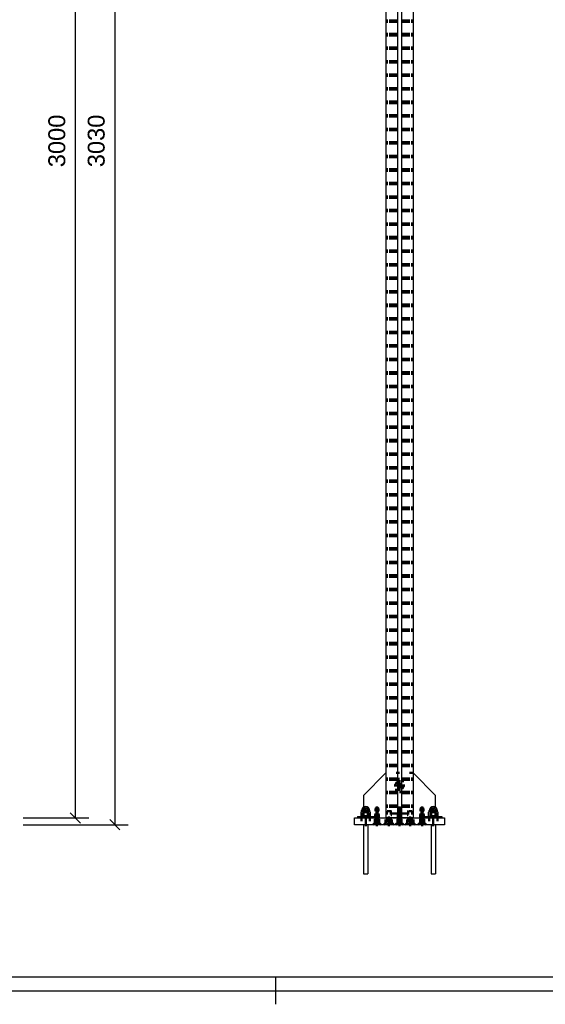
# Model space of a CAD drawing. Header units: millimetres. Extents: x -30 to 390, y -840 to -543.
# Tile 2 of 12: x 57 to 135, y -837 to -692. Entities that reach past the tile are written whole.
import ezdxf

# ---------------------------------------------------------------- set-up
doc = ezdxf.new("R2010")
doc.units = ezdxf.units.MM
doc.linetypes.add('DOT', pattern=[2, 0.5, -1.5])
doc.linetypes.add('STRICHPUNKT2', pattern=[18.5, 10, -4, 0.5, -4])
doc.layers.get('0').update_dxf_attribs({"linetype": 'CONTINUOUS'})
doc.layers.add('DIM49', color=4, linetype='CONTINUOUS')
doc.layers.add('TXT_DIM49', color=2, linetype='CONTINUOUS')
doc.layers.add('LE_ALL', color=7, linetype='CONTINUOUS', lineweight=50)
doc.styles.add('ARIAL', font='arial.ttf')

# ---------------------------------------------------------------- blocks, each defined once
blk = doc.blocks.new('DINA3_00002', base_point=(383, -833.08))
for p, q in [((383, -833.08), (-23, -833.08)), ((95, -837.08), (95, -833.08)), ((-25, -835.08), (385, -835.08))]:
    blk.add_line(p, q)
blk = doc.blocks.new('_ZBL0004_00001')
blk.add_blockref('DINA3_00002', (383, -833.08))
blk = doc.blocks.new('_D7', base_point=(63.84, -713.38))
at = {"layer": 'DIM49', "color": 1}
for p, q in [((65.34, -809.54), (65.34, -609.54)), ((64.59, -808.79), (66.09, -810.29)), ((57.61, -809.54), (67.34, -809.54))]:
    blk.add_line(p, q, dxfattribs=at)
at = {"layer": 'TXT_DIM49', "style": 'ARIAL'}
blk.add_text('3000', height=2.5, rotation=90.0002, dxfattribs=at).set_placement((63.84, -713.38))
blk = doc.blocks.new('Brede Strip 15x200_00298', base_point=(45.49, -810.25))
blk.add_blockref('_D7', (63.84, -713.38))
blk = doc.blocks.new('Brede Strip 15x200_00297')
blk.add_blockref('Brede Strip 15x200_00298', (45.49, -810.25))
blk = doc.blocks.new('Voetplaat + montage_00296')
blk.add_blockref('Brede Strip 15x200_00297', (0, 0))
blk = doc.blocks.new('_D3', base_point=(69.67, -713.38))
at = {"layer": 'DIM49', "color": 1}
for p, q in [((71.17, -608.54), (71.17, -810.54)), ((70.42, -809.79), (71.92, -811.29)), ((57.61, -810.54), (73.17, -810.54))]:
    blk.add_line(p, q, dxfattribs=at)
at = {"layer": 'TXT_DIM49', "style": 'ARIAL'}
blk.add_text('3030', height=2.5, rotation=90.0002, dxfattribs=at).set_placement((69.67, -713.38))
blk = doc.blocks.new('Brede Strip 15x200_00331', base_point=(44.56, -608.83))
blk.add_blockref('_D3', (69.67, -713.38))
blk = doc.blocks.new('Brede Strip 15x200_00330')
blk.add_blockref('Brede Strip 15x200_00331', (44.56, -608.83))
blk = doc.blocks.new('Voetplaat + montage_00329')
blk.add_blockref('Brede Strip 15x200_00330', (0, 0))
blk = doc.blocks.new('Eind koker - ihw op maat maken_00291')
for name in ['Voetplaat + montage_00329', 'Voetplaat + montage_00296']:
    blk.add_blockref(name, (0, 0))
blk = doc.blocks.new('_A3D0012_00290')
blk.add_blockref('Eind koker - ihw op maat maken_00291', (0, 0))
blk = doc.blocks.new('_ANS0012_00289')
blk.add_blockref('_A3D0012_00290', (0, 0))
blk = doc.blocks.new('Profiel 60x60_00440', base_point=(111.41, -609.54))
for p, q in [((111.27, -616.21), (111.27, -809.54)), ((112.99, -616.21), (112.99, -809.54)), ((113.56, -616.21), (113.56, -809.54)), ((115.27, -616.21), (115.27, -809.54)), ((112.99, -809.54), (111.27, -809.54)), ((113.56, -809.54), (112.99, -809.54)), ((115.27, -809.54), (113.56, -809.54))]:
    blk.add_line(p, q)
at = {"layer": 'LE_ALL', "color": 3, "linetype": 'DOT'}
for p, q in [((111.41, -609.54), (111.41, -809.54)), ((111.41, -609.54), (111.41, -809.54)), ((111.87, -609.54), (111.87, -809.54)), ((111.95, -609.54), (111.95, -809.54)), ((111.97, -609.54), (111.97, -809.54)), ((112.01, -609.54), (112.01, -809.54)), ((112.06, -609.54), (112.06, -809.54)), ((112.07, -609.54), (112.07, -809.54)), ((112.11, -609.54), (112.11, -809.54)), ((112.12, -609.54), (112.12, -809.54)), ((112.14, -609.54), (112.14, -809.54)), ((112.16, -609.54), (112.16, -809.54)), ((112.2, -609.54), (112.2, -809.54)), ((112.28, -609.54), (112.28, -809.54)), ((112.61, -609.54), (112.61, -809.54)), ((112.74, -609.54), (112.74, -809.54)), ((113.81, -609.54), (113.81, -809.54)), ((113.94, -609.54), (113.94, -809.54)), ((114.27, -609.54), (114.27, -809.54)), ((114.35, -609.54), (114.35, -809.54)), ((114.39, -609.54), (114.39, -809.54)), ((114.41, -609.54), (114.41, -809.54)), ((114.43, -609.54), (114.43, -809.54)), ((114.43, -609.54), (114.43, -809.54)), ((114.47, -609.54), (114.47, -809.54)), ((114.49, -609.54), (114.49, -809.54)), ((114.54, -609.54), (114.54, -809.54)), ((114.57, -609.54), (114.57, -809.54)), ((114.6, -609.54), (114.6, -809.54)), ((114.67, -609.54), (114.67, -809.54)), ((115.14, -609.54), (115.14, -809.54)), ((115.14, -609.54), (115.14, -809.54)), ((112.01, -808.61), (112.14, -808.61)), ((114.41, -808.61), (114.54, -808.61)), ((112.01, -809.14), (112.14, -809.14)), ((114.41, -809.14), (114.54, -809.14))]:
    blk.add_line(p, q, dxfattribs=at)
blk = doc.blocks.new('_00442', base_point=(111.87, -808.88))
at = {"layer": 'LE_ALL', "color": 1, "linetype": 'STRICHPUNKT2'}
blk.add_line((111.87, -808.88), (114.67, -808.88), dxfattribs=at)
blk = doc.blocks.new('_00441')
blk.add_blockref('_00442', (111.87, -808.88))
blk = doc.blocks.new('Profiel 60x60_00439')
for name, p in [('Profiel 60x60_00440', (111.41, -609.54)), ('_00441', (0, 0))]:
    blk.add_blockref(name, p)
blk = doc.blocks.new('Brede Strip 15x200_00445', base_point=(115.32, -810.25))
blk.add_lwpolyline([(106.61, -809.54), (119.94, -809.54), (119.94, -810.54), (106.61, -810.54)], close=True)
at = {"layer": 'LE_ALL', "color": 3, "linetype": 'DOT'}
for p, q in [((107.67, -809.54), (107.67, -810.54)), ((108.87, -809.54), (108.87, -810.54)), ((110.24, -810.24), (109.64, -810.24)), ((110.24, -810.24), (110.24, -809.54)), ((110.55, -810.54), (110.24, -810.24)), ((112.16, -810.25), (111.22, -810.25)), ((112.16, -810.25), (112.16, -809.54)), ((112.45, -810.54), (112.16, -810.25)), ((113.57, -810.24), (112.97, -810.24)), ((113.01, -809.54), (113.01, -810.54)), ((113.54, -809.54), (113.54, -810.54)), ((113.57, -810.24), (113.57, -809.54)), ((113.88, -810.54), (113.57, -810.24)), ((115.32, -810.25), (114.39, -810.25)), ((115.32, -810.25), (115.32, -809.54)), ((115.61, -810.54), (115.32, -810.25)), ((116.91, -810.24), (116.31, -810.24)), ((116.91, -810.24), (116.91, -809.54)), ((117.22, -810.54), (116.91, -810.24)), ((117.67, -809.54), (117.67, -810.54)), ((118.87, -809.54), (118.87, -810.54))]:
    blk.add_line(p, q, dxfattribs=at)
for points in [[(109.33, -810.54), (109.64, -810.24), (109.64, -809.54)], [(110.93, -810.54), (111.22, -810.25), (111.22, -809.54)], [(112.67, -810.54), (112.97, -810.24), (112.97, -809.54)], [(114.1, -810.54), (114.39, -810.25), (114.39, -809.54)], [(116, -810.54), (116.31, -810.24), (116.31, -809.54)]]:
    blk.add_lwpolyline(points, dxfattribs=at)
blk = doc.blocks.new('_00447', base_point=(116.61, -810.74))
at = {"layer": 'LE_ALL', "color": 1, "linetype": 'STRICHPUNKT2'}
for p, q in [((108.27, -809.34), (108.27, -810.74)), ((108.27, -809.34), (108.27, -810.74)), ((109.94, -810.74), (109.94, -809.34)), ((111.69, -810.74), (111.69, -809.34)), ((111.69, -810.74), (111.69, -809.34)), ((113.27, -810.74), (113.27, -809.34)), ((113.27, -809.41), (113.27, -810.68)), ((114.86, -810.74), (114.86, -809.34)), ((114.86, -810.74), (114.86, -809.34)), ((116.61, -810.74), (116.61, -809.34)), ((118.27, -809.34), (118.27, -810.74)), ((118.27, -809.34), (118.27, -810.74))]:
    blk.add_line(p, q, dxfattribs=at)
blk = doc.blocks.new('_00446')
blk.add_blockref('_00447', (116.61, -810.74))
blk = doc.blocks.new('Brede Strip 15x200_00444')
for name, p in [('Brede Strip 15x200_00445', (115.32, -810.25)), ('_00446', (0, 0))]:
    blk.add_blockref(name, p)
blk = doc.blocks.new('Carrosseriering M12 (ISO 7093 _ DIN 9021)_00451', base_point=(107.84, -809.54))
for p, q in [((107.04, -809.32), (109.51, -809.32)), ((107.04, -809.32), (107.04, -809.54)), ((107.04, -809.54), (109.51, -809.54)), ((109.51, -809.32), (109.51, -809.54))]:
    blk.add_line(p, q)
at = {"layer": 'LE_ALL', "color": 3, "linetype": 'DOT'}
for p, q in [((107.84, -809.54), (107.84, -809.32)), ((108.71, -809.54), (108.71, -809.32))]:
    blk.add_line(p, q, dxfattribs=at)
blk = doc.blocks.new('Carrosseriering M12 (ISO 7093 _ DIN 9021)_00450')
blk.add_blockref('Carrosseriering M12 (ISO 7093 _ DIN 9021)_00451', (107.84, -809.54))
blk = doc.blocks.new('Hoge dopmoer (DIN 1587)-M12_00453', base_point=(107.87, -808.62))
for p, q in [((107.58, -808.68), (107.67, -808.66)), ((107.75, -808.66), (107.58, -808.68)), ((107.58, -809.3), (107.58, -808.68)), ((107.67, -808.66), (107.75, -808.66)), ((107.75, -808.66), (108.27, -808.66)), ((107.93, -808.68), (107.75, -808.66)), ((107.93, -809.3), (107.93, -808.68)), ((108.27, -808.66), (108.79, -808.66)), ((108.79, -808.66), (108.62, -808.68)), ((108.79, -808.66), (108.87, -808.66)), ((108.97, -808.68), (108.79, -808.66)), ((108.87, -808.66), (108.87, -808.46)), ((108.97, -808.68), (108.87, -808.66)), ((107.58, -809.3), (107.75, -809.32)), ((107.58, -809.3), (107.67, -809.32)), ((107.75, -809.32), (107.67, -809.32)), ((107.75, -809.32), (107.93, -809.3)), ((108.27, -809.32), (107.75, -809.32))]:
    blk.add_line(p, q)
for points in [[(107.67, -808.66), (107.67, -808.46), (108.87, -808.46)], [(107.93, -809.3), (108.27, -809.32), (108.62, -809.3), (108.62, -808.68), (108.27, -808.66), (107.93, -808.68)], [(108.79, -809.32), (108.97, -809.3), (108.97, -808.68)], [(108.62, -809.3), (108.79, -809.32), (108.27, -809.32)], [(108.97, -809.3), (108.87, -809.32), (108.79, -809.32)]]:
    blk.add_lwpolyline(points)
for start, end in [(90, -180), (0, 90)]:
    blk.add_arc((108.27, -808.46), 0.6, start, end)
at = {"layer": 'LE_ALL', "color": 3, "linetype": 'DOT'}
for p, q in [((107.87, -808.26), (108.68, -808.26)), ((107.87, -808.26), (107.87, -808.62)), ((107.87, -808.62), (108.68, -808.62)), ((107.87, -809.32), (107.87, -808.62)), ((107.93, -808.26), (108.27, -808.06)), ((108.61, -808.26), (108.27, -808.06)), ((108.67, -809.32), (108.67, -808.62)), ((108.68, -808.26), (108.68, -808.62))]:
    blk.add_line(p, q, dxfattribs=at)
blk = doc.blocks.new('GEWINDE_00455', base_point=(107.87, -808.62))
at = {"layer": 'LE_ALL', "color": 3, "linetype": 'DOT'}
for p, q in [((107.87, -808.62), (107.93, -808.68)), ((107.87, -809.32), (107.87, -808.62)), ((107.93, -809.29), (107.93, -808.68)), ((107.93, -808.68), (108.61, -808.68)), ((108.67, -808.62), (108.61, -808.68)), ((108.61, -809.29), (108.61, -808.68)), ((108.67, -809.32), (108.67, -808.62)), ((107.87, -809.32), (107.93, -809.29)), ((108.61, -809.29), (107.93, -809.29)), ((108.67, -809.32), (108.61, -809.29))]:
    blk.add_line(p, q, dxfattribs=at)
blk = doc.blocks.new('GEWINDE_00454')
blk.add_blockref('GEWINDE_00455', (107.87, -808.62))
blk = doc.blocks.new('Hoge dopmoer (DIN 1587)-M12_00452')
for name, p in [('Hoge dopmoer (DIN 1587)-M12_00453', (107.87, -808.62)), ('GEWINDE_00454', (0, 0))]:
    blk.add_blockref(name, p)
blk = doc.blocks.new('Draadstang-M12x140_00457', base_point=(107.93, -817.79))
for p, q in [((107.93, -810.54), (107.93, -817.79)), ((108.61, -810.54), (108.61, -817.79)), ((107.93, -817.79), (108.61, -817.79))]:
    blk.add_line(p, q)
at = {"layer": 'LE_ALL', "color": 3, "linetype": 'DOT'}
for p, q in [((107.93, -808.46), (107.93, -810.54)), ((108.61, -808.46), (108.61, -810.54))]:
    blk.add_line(p, q, dxfattribs=at)
blk = doc.blocks.new('Draadstang-M12x140_00456')
blk.add_blockref('Draadstang-M12x140_00457', (107.93, -817.79))
blk = doc.blocks.new('Montage_00449')
for name in ['Hoge dopmoer (DIN 1587)-M12_00452', 'Draadstang-M12x140_00456', 'Carrosseriering M12 (ISO 7093 _ DIN 9021)_00450']:
    blk.add_blockref(name, (0, 0))
blk = doc.blocks.new('Carrosseriering M12 (ISO 7093 _ DIN 9021)_00460', base_point=(117.84, -809.54))
for p, q in [((117.04, -809.32), (119.51, -809.32)), ((117.04, -809.32), (117.04, -809.54)), ((117.04, -809.54), (119.51, -809.54)), ((119.51, -809.32), (119.51, -809.54))]:
    blk.add_line(p, q)
at = {"layer": 'LE_ALL', "color": 3, "linetype": 'DOT'}
for p, q in [((117.84, -809.54), (117.84, -809.32)), ((118.71, -809.54), (118.71, -809.32))]:
    blk.add_line(p, q, dxfattribs=at)
blk = doc.blocks.new('Carrosseriering M12 (ISO 7093 _ DIN 9021)_00459')
blk.add_blockref('Carrosseriering M12 (ISO 7093 _ DIN 9021)_00460', (117.84, -809.54))
blk = doc.blocks.new('Hoge dopmoer (DIN 1587)-M12_00462', base_point=(117.87, -808.62))
for p, q in [((117.58, -808.68), (117.67, -808.66)), ((117.75, -808.66), (117.58, -808.68)), ((117.58, -809.3), (117.58, -808.68)), ((117.67, -808.66), (117.75, -808.66)), ((117.75, -808.66), (118.27, -808.66)), ((117.93, -808.68), (117.75, -808.66)), ((117.93, -809.3), (117.93, -808.68)), ((118.27, -808.66), (118.79, -808.66)), ((118.79, -808.66), (118.62, -808.68)), ((118.79, -808.66), (118.87, -808.66)), ((118.97, -808.68), (118.79, -808.66)), ((118.87, -808.66), (118.87, -808.46)), ((118.97, -808.68), (118.87, -808.66)), ((117.58, -809.3), (117.75, -809.32)), ((117.58, -809.3), (117.67, -809.32)), ((117.75, -809.32), (117.67, -809.32)), ((117.75, -809.32), (117.93, -809.3)), ((118.27, -809.32), (117.75, -809.32))]:
    blk.add_line(p, q)
for points in [[(117.67, -808.66), (117.67, -808.46), (118.87, -808.46)], [(117.93, -809.3), (118.27, -809.32), (118.62, -809.3), (118.62, -808.68), (118.27, -808.66), (117.93, -808.68)], [(118.79, -809.32), (118.97, -809.3), (118.97, -808.68)], [(118.62, -809.3), (118.79, -809.32), (118.27, -809.32)], [(118.97, -809.3), (118.87, -809.32), (118.79, -809.32)]]:
    blk.add_lwpolyline(points)
for start, end in [(90, -180), (0, 90)]:
    blk.add_arc((118.27, -808.46), 0.6, start, end)
at = {"layer": 'LE_ALL', "color": 3, "linetype": 'DOT'}
for p, q in [((117.87, -808.26), (118.68, -808.26)), ((117.87, -808.26), (117.87, -808.62)), ((117.87, -808.62), (118.68, -808.62)), ((117.87, -809.32), (117.87, -808.62)), ((117.93, -808.26), (118.27, -808.06)), ((118.61, -808.26), (118.27, -808.06)), ((118.67, -809.32), (118.67, -808.62)), ((118.68, -808.26), (118.68, -808.62))]:
    blk.add_line(p, q, dxfattribs=at)
blk = doc.blocks.new('GEWINDE_00464', base_point=(117.87, -808.62))
at = {"layer": 'LE_ALL', "color": 3, "linetype": 'DOT'}
for p, q in [((117.87, -808.62), (117.93, -808.68)), ((117.87, -809.32), (117.87, -808.62)), ((117.93, -809.29), (117.93, -808.68)), ((117.93, -808.68), (118.61, -808.68)), ((118.67, -808.62), (118.61, -808.68)), ((118.61, -809.29), (118.61, -808.68)), ((118.67, -809.32), (118.67, -808.62)), ((117.87, -809.32), (117.93, -809.29)), ((118.61, -809.29), (117.93, -809.29)), ((118.67, -809.32), (118.61, -809.29))]:
    blk.add_line(p, q, dxfattribs=at)
blk = doc.blocks.new('GEWINDE_00463')
blk.add_blockref('GEWINDE_00464', (117.87, -808.62))
blk = doc.blocks.new('Hoge dopmoer (DIN 1587)-M12_00461')
for name, p in [('Hoge dopmoer (DIN 1587)-M12_00462', (117.87, -808.62)), ('GEWINDE_00463', (0, 0))]:
    blk.add_blockref(name, p)
blk = doc.blocks.new('Draadstang-M12x140_00466', base_point=(117.93, -817.79))
for p, q in [((117.93, -810.54), (117.93, -817.79)), ((118.61, -810.54), (118.61, -817.79)), ((117.93, -817.79), (118.61, -817.79))]:
    blk.add_line(p, q)
at = {"layer": 'LE_ALL', "color": 3, "linetype": 'DOT'}
for p, q in [((117.93, -808.46), (117.93, -810.54)), ((118.61, -808.46), (118.61, -810.54))]:
    blk.add_line(p, q, dxfattribs=at)
blk = doc.blocks.new('Draadstang-M12x140_00465')
blk.add_blockref('Draadstang-M12x140_00466', (117.93, -817.79))
blk = doc.blocks.new('Montage_00458')
for name in ['Hoge dopmoer (DIN 1587)-M12_00461', 'Draadstang-M12x140_00465', 'Carrosseriering M12 (ISO 7093 _ DIN 9021)_00459']:
    blk.add_blockref(name, (0, 0))
blk = doc.blocks.new('Montage voetplaat_00448')
for name in ['Montage_00449', 'Montage_00458']:
    blk.add_blockref(name, (0, 0))
blk = doc.blocks.new('Verzonken kopbout (DIN 7991_ISO 10642)-M10x30_00471', base_point=(114.57, -809.83))
at = {"layer": 'LE_ALL', "color": 3, "linetype": 'DOT'}
for p, q in [((114.57, -808.54), (114.57, -809.54)), ((115.14, -808.54), (114.57, -808.54)), ((115.14, -808.54), (115.14, -809.54)), ((114.19, -810.46), (114.52, -810.13)), ((114.52, -809.83), (114.52, -810.13)), ((115.19, -809.83), (114.52, -809.83)), ((114.57, -809.54), (114.57, -809.83)), ((114.57, -809.83), (115.14, -809.83)), ((114.66, -810.3), (114.66, -810.54)), ((114.86, -810.3), (114.86, -810.54)), ((115.06, -810.3), (115.06, -810.54)), ((115.14, -809.54), (115.14, -809.83)), ((115.19, -809.83), (115.19, -810.13)), ((114.19, -810.46), (114.19, -810.54)), ((115.52, -810.46), (114.19, -810.46)), ((115.52, -810.46), (115.52, -810.54))]:
    blk.add_line(p, q, dxfattribs=at)
for points in [[(115.52, -810.46), (115.19, -810.13), (114.52, -810.13)], [(115.06, -810.3), (114.86, -810.3), (114.66, -810.3)]]:
    blk.add_lwpolyline(points, dxfattribs=at)
blk = doc.blocks.new('Verzonken kopbout (DIN 7991_ISO 10642)-M10x30_00470')
blk.add_blockref('Verzonken kopbout (DIN 7991_ISO 10642)-M10x30_00471', (114.57, -809.83))
blk = doc.blocks.new('Verzonken kopbout (DIN 7991_ISO 10642)-M10x30_00475', base_point=(111.41, -809.83))
at = {"layer": 'LE_ALL', "color": 3, "linetype": 'DOT'}
for p, q in [((111.41, -808.54), (111.41, -809.54)), ((111.97, -808.54), (111.41, -808.54)), ((111.97, -808.54), (111.97, -809.54)), ((111.02, -810.46), (111.36, -810.13)), ((111.36, -809.83), (111.36, -810.13)), ((112.02, -809.83), (111.36, -809.83)), ((111.41, -809.54), (111.41, -809.83)), ((111.41, -809.83), (111.97, -809.83)), ((111.49, -810.3), (111.49, -810.54)), ((111.69, -810.3), (111.69, -810.54)), ((111.89, -810.3), (111.89, -810.54)), ((111.97, -809.54), (111.97, -809.83)), ((112.02, -809.83), (112.02, -810.13)), ((111.02, -810.46), (111.02, -810.54)), ((112.36, -810.46), (111.02, -810.46)), ((112.36, -810.46), (112.36, -810.54))]:
    blk.add_line(p, q, dxfattribs=at)
for points in [[(112.36, -810.46), (112.02, -810.13), (111.36, -810.13)], [(111.89, -810.3), (111.69, -810.3), (111.49, -810.3)]]:
    blk.add_lwpolyline(points, dxfattribs=at)
blk = doc.blocks.new('Verzonken kopbout (DIN 7991_ISO 10642)-M10x30_00474')
blk.add_blockref('Verzonken kopbout (DIN 7991_ISO 10642)-M10x30_00475', (111.41, -809.83))
blk = doc.blocks.new('Montage voetplaat_00467')
for name in ['Verzonken kopbout (DIN 7991_ISO 10642)-M10x30_00474', 'Verzonken kopbout (DIN 7991_ISO 10642)-M10x30_00470']:
    blk.add_blockref(name, (0, 0))
blk = doc.blocks.new('Voetplaat + montage_00443')
for name in ['Montage voetplaat_00448', 'Montage voetplaat_00467', 'Brede Strip 15x200_00444']:
    blk.add_blockref(name, (0, 0))
blk = doc.blocks.new('Plaatwerk D_ 12_00511', base_point=(112.67, -804.74))
for p, q in [((111.27, -802.88), (107.94, -806.21)), ((107.94, -806.21), (107.94, -807.96)), ((118.61, -807.96), (118.61, -806.21)), ((109.51, -809.54), (111.27, -809.54)), ((115.27, -809.54), (117.04, -809.54))]:
    blk.add_line(p, q)
blk.add_lwpolyline([(118.61, -806.21), (115.27, -802.88)])
at = {"layer": 'LE_ALL', "color": 3, "linetype": 'DOT'}
for p, q in [((107.94, -807.96), (107.94, -809.54)), ((110.21, -808.54), (109.67, -808.54)), ((109.67, -809.54), (109.67, -808.54)), ((109.71, -808.13), (109.94, -808)), ((109.71, -808.13), (110.17, -808.13)), ((109.71, -808.54), (109.71, -808.13)), ((110.21, -809.54), (110.21, -808.54)), ((113.54, -808.54), (113.01, -808.54)), ((113.01, -809.54), (113.01, -808.54)), ((113.05, -808.13), (113.27, -808)), ((113.05, -808.13), (113.5, -808.13)), ((113.05, -808.54), (113.05, -808.13)), ((113.54, -809.54), (113.54, -808.54)), ((116.87, -808.54), (116.34, -808.54)), ((116.34, -809.54), (116.34, -808.54)), ((116.38, -808.13), (116.61, -808)), ((116.38, -808.13), (116.83, -808.13)), ((116.38, -808.54), (116.38, -808.13)), ((116.87, -809.54), (116.87, -808.54)), ((118.61, -809.54), (118.61, -807.96))]:
    blk.add_line(p, q, dxfattribs=at)
for points in [[(115.27, -802.88), (111.27, -802.88)], [(110.17, -808.54), (110.17, -808.13), (109.94, -808)], [(113.5, -808.54), (113.5, -808.13), (113.27, -808)], [(116.83, -808.54), (116.83, -808.13), (116.61, -808)]]:
    blk.add_lwpolyline(points, dxfattribs=at)
for radius in [0.608, 0.3]:
    blk.add_circle((113.27, -804.74), radius, dxfattribs=at)
blk = doc.blocks.new('_00513', base_point=(113.27, -804.74))
at = {"layer": 'LE_ALL', "color": 1, "linetype": 'STRICHPUNKT2'}
for p, q in [((113.27, -804.74), (113.27, -803.94)), ((113.27, -804.74), (113.27, -804.24)), ((113.27, -804.74), (112.47, -804.74)), ((113.27, -804.74), (112.77, -804.74)), ((113.27, -804.74), (113.27, -805.55)), ((113.27, -804.74), (114.08, -804.74)), ((113.27, -804.74), (113.27, -805.24)), ((113.27, -804.74), (113.77, -804.74)), ((109.94, -809.68), (109.94, -807.84)), ((113.27, -809.68), (113.27, -807.84)), ((116.61, -809.68), (116.61, -807.84))]:
    blk.add_line(p, q, dxfattribs=at)
blk = doc.blocks.new('_00512')
blk.add_blockref('_00513', (113.27, -804.74))
blk = doc.blocks.new('DIN 76-M8_00515', base_point=(110.17, -809.54))
at = {"layer": 'LE_ALL', "color": 3, "linetype": 'DOT'}
for p, q in [((110.21, -808.54), (109.67, -808.54)), ((109.67, -809.54), (109.67, -808.54)), ((109.71, -809.54), (109.71, -808.54)), ((110.17, -809.54), (110.17, -808.54)), ((110.21, -809.54), (110.21, -808.54)), ((113.54, -808.54), (113.01, -808.54)), ((113.01, -809.54), (113.01, -808.54)), ((113.05, -809.54), (113.05, -808.54)), ((113.5, -809.54), (113.5, -808.54)), ((113.54, -809.54), (113.54, -808.54)), ((116.87, -808.54), (116.34, -808.54)), ((116.34, -809.54), (116.34, -808.54)), ((116.38, -809.54), (116.38, -808.54)), ((116.83, -809.54), (116.83, -808.54)), ((116.87, -809.54), (116.87, -808.54))]:
    blk.add_line(p, q, dxfattribs=at)
blk = doc.blocks.new('DIN 76-M8_00514')
blk.add_blockref('DIN 76-M8_00515', (110.17, -809.54))
blk = doc.blocks.new('Plaatwerk D_ 12_00510')
for name, p in [('Plaatwerk D_ 12_00511', (112.67, -804.74)), ('_00512', (0, 0)), ('DIN 76-M8_00514', (0, 0))]:
    blk.add_blockref(name, p)
blk = doc.blocks.new('Verzonken kopbout (DIN 7991_ISO 10642)-M8x25_00518', base_point=(109.71, -809.96))
at = {"layer": 'LE_ALL', "color": 3, "linetype": 'DOT'}
for p, q in [((109.71, -808.88), (109.71, -809.54)), ((110.17, -808.88), (109.71, -808.88)), ((110.17, -808.88), (110.17, -809.54)), ((109.41, -810.48), (109.67, -810.21)), ((109.67, -809.96), (109.67, -810.21)), ((110.21, -809.96), (109.67, -809.96)), ((109.71, -809.54), (109.71, -809.96)), ((109.71, -809.96), (110.17, -809.96)), ((109.84, -810.34), (109.75, -810.34)), ((109.75, -810.34), (109.75, -810.54)), ((110.04, -810.34), (109.84, -810.34)), ((109.84, -810.34), (109.84, -810.54)), ((110.04, -810.34), (110.04, -810.54)), ((110.13, -810.34), (110.04, -810.34)), ((110.13, -810.34), (110.13, -810.54)), ((110.17, -809.54), (110.17, -809.96)), ((110.21, -809.96), (110.21, -810.21)), ((109.41, -810.48), (109.41, -810.54)), ((110.47, -810.48), (109.41, -810.48)), ((110.47, -810.48), (110.47, -810.54))]:
    blk.add_line(p, q, dxfattribs=at)
blk.add_lwpolyline([(110.47, -810.48), (110.21, -810.21), (109.67, -810.21)], dxfattribs=at)
blk = doc.blocks.new('Verzonken kopbout (DIN 7991_ISO 10642)-M8x25_00517')
blk.add_blockref('Verzonken kopbout (DIN 7991_ISO 10642)-M8x25_00518', (109.71, -809.96))
blk = doc.blocks.new('Verzonken kopbout (DIN 7991_ISO 10642)-M8x25_00520', base_point=(113.05, -809.96))
at = {"layer": 'LE_ALL', "color": 3, "linetype": 'DOT'}
for p, q in [((113.05, -808.88), (113.05, -809.54)), ((113.5, -808.88), (113.05, -808.88)), ((113.5, -808.88), (113.5, -809.54)), ((112.74, -810.48), (113.01, -810.21)), ((113.54, -809.96), (113.01, -809.96)), ((113.05, -809.54), (113.05, -809.96)), ((113.05, -809.96), (113.5, -809.96)), ((113.18, -810.34), (113.08, -810.34)), ((113.08, -810.34), (113.08, -810.54)), ((113.37, -810.34), (113.18, -810.34)), ((113.18, -810.34), (113.18, -810.54)), ((113.37, -810.34), (113.37, -810.54)), ((113.47, -810.34), (113.37, -810.34)), ((113.47, -810.34), (113.47, -810.54)), ((113.5, -809.54), (113.5, -809.96)), ((112.74, -810.48), (112.74, -810.54)), ((113.81, -810.48), (112.74, -810.48)), ((113.81, -810.48), (113.81, -810.54))]:
    blk.add_line(p, q, dxfattribs=at)
blk.add_lwpolyline([(113.81, -810.48), (113.54, -810.21), (113.01, -810.21)], dxfattribs=at)
blk = doc.blocks.new('Verzonken kopbout (DIN 7991_ISO 10642)-M8x25_00519')
blk.add_blockref('Verzonken kopbout (DIN 7991_ISO 10642)-M8x25_00520', (113.05, -809.96))
blk = doc.blocks.new('Verzonken kopbout (DIN 7991_ISO 10642)-M8x25_00522', base_point=(116.38, -809.96))
at = {"layer": 'LE_ALL', "color": 3, "linetype": 'DOT'}
for p, q in [((116.38, -808.88), (116.38, -809.54)), ((116.83, -808.88), (116.38, -808.88)), ((116.83, -808.88), (116.83, -809.54)), ((116.07, -810.48), (116.34, -810.21)), ((116.34, -809.96), (116.34, -810.21)), ((116.87, -809.96), (116.34, -809.96)), ((116.38, -809.54), (116.38, -809.96)), ((116.38, -809.96), (116.83, -809.96)), ((116.51, -810.34), (116.41, -810.34)), ((116.41, -810.34), (116.41, -810.54)), ((116.7, -810.34), (116.51, -810.34)), ((116.51, -810.34), (116.51, -810.54)), ((116.7, -810.34), (116.7, -810.54)), ((116.8, -810.34), (116.7, -810.34)), ((116.8, -810.34), (116.8, -810.54)), ((116.83, -809.54), (116.83, -809.96)), ((116.87, -809.96), (116.87, -810.21)), ((116.07, -810.48), (116.07, -810.54)), ((117.14, -810.48), (116.07, -810.48)), ((117.14, -810.48), (117.14, -810.54))]:
    blk.add_line(p, q, dxfattribs=at)
blk.add_lwpolyline([(117.14, -810.48), (116.87, -810.21), (116.34, -810.21)], dxfattribs=at)
blk = doc.blocks.new('Verzonken kopbout (DIN 7991_ISO 10642)-M8x25_00521')
blk.add_blockref('Verzonken kopbout (DIN 7991_ISO 10642)-M8x25_00522', (116.38, -809.96))
blk = doc.blocks.new('Montage_00516')
for name in ['Verzonken kopbout (DIN 7991_ISO 10642)-M8x25_00517', 'Verzonken kopbout (DIN 7991_ISO 10642)-M8x25_00519', 'Verzonken kopbout (DIN 7991_ISO 10642)-M8x25_00521']:
    blk.add_blockref(name, (0, 0))
blk = doc.blocks.new('1011 Moerblok M8_00525', base_point=(113.34, -804.49))
at = {"layer": 'LE_ALL', "color": 3, "linetype": 'DOT'}
blk.add_lwpolyline([(113.77, -805.74), (112.77, -805.74), (112.77, -803.74), (113.77, -803.74)], close=True, dxfattribs=at)
blk.add_arc((113.27, -804.74), 0.267, 74.9299, -15.0701, dxfattribs=at)
blk = doc.blocks.new('DIN 13-M8_00527', base_point=(113.05, -804.74))
at = {"layer": 'LE_ALL', "color": 3, "linetype": 'DOT'}
blk.add_circle((113.27, -804.74), 0.227, dxfattribs=at)
blk.add_arc((113.27, -804.74), 0.267, 74.9299, -15.0701, dxfattribs=at)
blk = doc.blocks.new('DIN 13-M8_00526')
blk.add_blockref('DIN 13-M8_00527', (113.05, -804.74))
blk = doc.blocks.new('_00529', base_point=(113.27, -804.74))
at = {"layer": 'LE_ALL', "color": 1, "linetype": 'STRICHPUNKT2'}
for q in [(113.27, -804.34), (113.27, -804.34), (112.87, -804.74), (112.87, -804.74), (113.27, -805.14), (113.67, -804.74), (113.27, -805.14), (113.67, -804.74)]:
    blk.add_line((113.27, -804.74), q, dxfattribs=at)
blk = doc.blocks.new('_00528')
blk.add_blockref('_00529', (113.27, -804.74))
blk = doc.blocks.new('1011 Moerblok M8_00524')
for name, p in [('1011 Moerblok M8_00525', (113.34, -804.49)), ('_00528', (0, 0)), ('DIN 13-M8_00526', (0, 0))]:
    blk.add_blockref(name, p)
blk = doc.blocks.new('Verzonken kopbout (DIN 7991_ISO 10642)-M8x20_00531', base_point=(113.44, -804.65))
at = {"layer": 'LE_ALL', "color": 3, "linetype": 'DOT'}
blk.add_lwpolyline([(113.44, -804.65), (113.44, -804.84), (113.27, -804.94), (113.11, -804.84), (113.11, -804.65), (113.27, -804.55)], close=True, dxfattribs=at)
for radius in [0.533, 0.227]:
    blk.add_circle((113.27, -804.74), radius, dxfattribs=at)
blk = doc.blocks.new('GEWINDE_00533', base_point=(113.53, -804.81))
at = {"layer": 'LE_ALL', "color": 3, "linetype": 'DOT'}
blk.add_arc((113.27, -804.74), 0.267, -15.0701, 74.9299, dxfattribs=at)
blk = doc.blocks.new('GEWINDE_00532')
blk.add_blockref('GEWINDE_00533', (113.53, -804.81))
blk = doc.blocks.new('Verzonken kopbout (DIN 7991_ISO 10642)-M8x20_00530')
for name, p in [('Verzonken kopbout (DIN 7991_ISO 10642)-M8x20_00531', (113.44, -804.65)), ('GEWINDE_00532', (0, 0))]:
    blk.add_blockref(name, p)
blk = doc.blocks.new('Montage baluster_00523')
for name in ['Verzonken kopbout (DIN 7991_ISO 10642)-M8x20_00530', '1011 Moerblok M8_00524']:
    blk.add_blockref(name, (0, 0))
blk = doc.blocks.new('Schoren + montage_00509')
for name in ['Plaatwerk D_ 12_00510', 'Montage baluster_00523', 'Montage_00516']:
    blk.add_blockref(name, (0, 0))
blk = doc.blocks.new('Eind koker - ihw op maat maken_00438')
for name in ['Profiel 60x60_00439', 'Schoren + montage_00509', 'Voetplaat + montage_00443']:
    blk.add_blockref(name, (0, 0))
blk = doc.blocks.new('_A3D0013_00437')
blk.add_blockref('Eind koker - ihw op maat maken_00438', (0, 0))
blk = doc.blocks.new('_ANS0013_00436')
blk.add_blockref('_A3D0013_00437', (0, 0))

msp = doc.modelspace()

# ---------------------------------------------------------------- block references
for name in ['_ZBL0004_00001', '_ANS0012_00289', '_ANS0013_00436']:
    msp.add_blockref(name, (0, 0))

doc.saveas('drawing.dxf')
